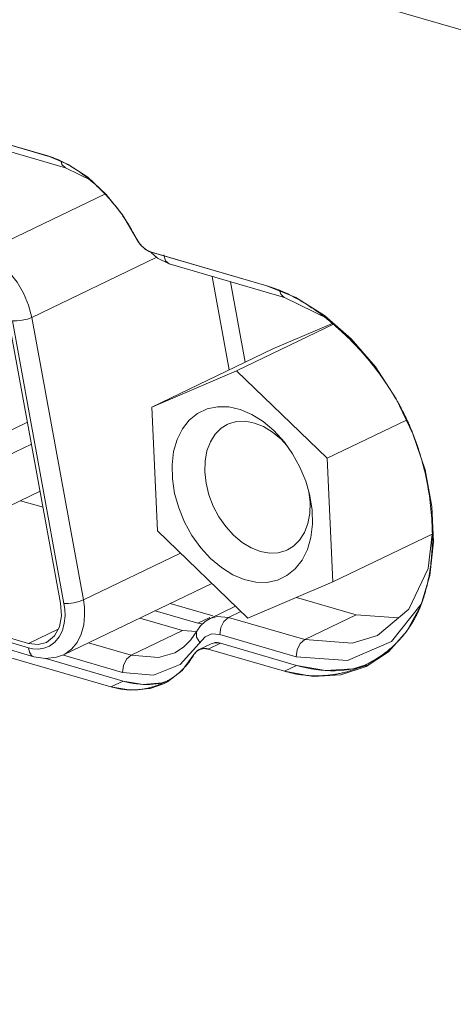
# Model space of a CAD drawing. Header units: millimetres. Extents: x 3925 to 5043, y -86 to 778.
# Tile 117 of 256: x 4557.79 to 4560.12, y 116.37 to 121.67. Entities that reach past the tile are written whole.
import ezdxf

# ---------------------------------------------------------------- set-up
doc = ezdxf.new("R2010")
doc.units = ezdxf.units.MM
doc.header["$LTSCALE"] = 46.255
for name, color, linetype in [('792-87203-MODXF_CONTINUOUS_LINE', 7, 'CONTINUOUS'), ('85-005AGG408DXF_CONTINUOUS_LINE', 7, 'CONTINUOUS'), ('H30-IO-SHIELDXF_CONTINUOUS_LINE', 7, 'CONTINUOUS'), ('H30K-IO-LABEDXF_CONTINUOUS_LINE', 7, 'CONTINUOUS'), ('H30K-REAR-CODXF_CONTINUOUS_LINE', 7, 'CONTINUOUS'), ('LABEL-IO-H30DXF_CONTINUOUS_LINE', 7, 'CONTINUOUS')]:
    doc.layers.add(name, color=color, linetype=linetype)

msp = doc.modelspace()

# ---------------------------------------------------------------- linework, layer by layer
at = {"layer": '792-87203-MODXF_CONTINUOUS_LINE', "color": 7, "linetype": 'Continuous', "lineweight": 0}
for p, q in [((4558.2502, 120.7347), (4557.579, 120.4113)), ((4558.5233, 120.3919), (4557.8519, 120.0684)), ((4558.9162, 119.7857), (4558.8242, 120.2892)), ((4557.7292, 120.0505), (4558.0075, 118.5279)), ((4558.0259, 118.5265), (4557.7477, 120.0491)), ((4558.1302, 118.5458), (4557.8519, 120.0684)), ((4557.8293, 119.5029), (4557.103, 119.1529)), ((4557.8506, 119.3861), (4557.5181, 119.2259)), ((4557.8338, 118.3111), (4555.0136, 119.1314)), ((4555.0146, 119.1083), (4557.8349, 118.288)), ((4557.8973, 119.1311), (4557.6266, 119.0006)), ((4555.0427, 119.0599), (4557.8629, 118.2396)), ((4557.913, 119.045), (4557.7918, 119.0803)), ((4558.6534, 118.798), (4558.1302, 118.5458)), ((4558.8224, 118.6349), (4558.0241, 118.2502)), ((4557.9948, 118.3887), (4557.8338, 118.3111))]:
    msp.add_line(p, q, dxfattribs=at)
for points in [[(4557.8519, 120.0684), (4557.8349, 120.1345), (4557.8082, 120.1987), (4557.773, 120.2587), (4557.7307, 120.3118), (4557.683, 120.3561), (4557.6317, 120.3897), (4557.579, 120.4113)], [(4557.7477, 120.0491), (4557.7726, 120.0492), (4557.8011, 120.053), (4557.829, 120.0597), (4557.8519, 120.0684)], [(4557.8349, 118.288), (4557.8579, 118.2829), (4557.8859, 118.2809), (4557.9167, 118.2849), (4557.9478, 118.2969), (4557.9763, 118.3175), (4558, 118.3464), (4558.0173, 118.3817), (4558.0276, 118.4207), (4558.0313, 118.4599), (4558.0301, 118.4961), (4558.0259, 118.5265)], [(4558.0075, 118.5279), (4558.0121, 118.4605), (4558.0009, 118.4), (4557.9748, 118.3514), (4557.9317, 118.3167)], [(4558.0241, 118.2502), (4558.0307, 118.2536), (4558.067, 118.2799), (4558.0972, 118.3167), (4558.1192, 118.3617), (4558.1323, 118.4113), (4558.1371, 118.4612), (4558.1355, 118.5072), (4558.1302, 118.5458)], [(4558.0259, 118.5265), (4558.0508, 118.5266), (4558.0793, 118.5304), (4558.1072, 118.5371), (4558.1302, 118.5458)], [(4557.9317, 118.3167), (4557.8876, 118.305), (4557.8338, 118.3111)], [(4557.8349, 118.288), (4557.8398, 118.2633), (4557.8515, 118.2459), (4557.8629, 118.2396)], [(4557.8629, 118.2396), (4557.9268, 118.2296), (4557.9863, 118.2364), (4558.024, 118.2502)]]:
    msp.add_lwpolyline(points, dxfattribs=at)
at = {"layer": '85-005AGG408DXF_CONTINUOUS_LINE', "color": 7, "linetype": 'Continuous', "lineweight": 0}
for p, q in [((4558.9555, 119.7801), (4559.4813, 120.0335)), ((4559.1514, 119.8991), (4559.4762, 120.0381)), ((4558.4983, 119.5844), (4559.1514, 119.8991)), ((4558.4983, 119.5844), (4558.9555, 119.7801)), ((4558.9555, 119.7801), (4559.4434, 119.3095)), ((4558.529, 118.918), (4558.4983, 119.5844)), ((4559.4434, 119.3095), (4559.8705, 119.5153)), ((4559.1958, 119.4117), (4559.1498, 119.4502)), ((4559.2133, 119.3962), (4559.1568, 119.4586)), ((4559.2258, 119.3786), (4559.1958, 119.4117)), ((4559.2573, 119.334), (4559.2133, 119.3962)), ((4559.4434, 119.3095), (4559.4741, 118.6431)), ((4559.3514, 119.0706), (4559.3446, 119.1296)), ((4559.0168, 118.4473), (4558.529, 118.918)), ((4559.4741, 118.6431), (4560.0087, 118.9007)), ((4559.4741, 118.6431), (4559.0168, 118.4473))]:
    msp.add_line(p, q, dxfattribs=at)
for points in [[(4559.1568, 119.4586), (4559.0988, 119.5075), (4559.0378, 119.5458), (4558.9754, 119.5722), (4558.9132, 119.5861), (4558.853, 119.5872), (4558.7965, 119.5753), (4558.7452, 119.5509), (4558.7004, 119.5145), (4558.6634, 119.4672), (4558.6352, 119.4102), (4558.6166, 119.3452), (4558.6081, 119.2738), (4558.6099, 119.1981), (4558.6219, 119.1201), (4558.6439, 119.0419), (4558.6752, 118.9656), (4558.715, 118.8934), (4558.7622, 118.8273), (4558.8156, 118.7689)], [(4558.905, 119.4909), (4558.8734, 119.4713), (4558.8404, 119.4388), (4558.8143, 119.3976), (4558.7959, 119.349), (4558.7858, 119.2944), (4558.7843, 119.2355), (4558.7914, 119.1742), (4558.8068, 119.1121), (4558.8302, 119.0514), (4558.8609, 118.9937), (4558.8978, 118.9408), (4558.9398, 118.8944)], [(4559.1498, 119.4502), (4559.1014, 119.4797), (4559.0519, 119.4993), (4559.0029, 119.5084), (4558.9559, 119.5067), (4558.9122, 119.4942), (4558.905, 119.4909)], [(4559.3486, 119.1153), (4559.3284, 119.1856), (4559.2971, 119.2618), (4559.2573, 119.334)], [(4558.8156, 118.7689), (4558.8735, 118.7199), (4558.9346, 118.6817), (4558.997, 118.6553), (4559.0592, 118.6413), (4559.1193, 118.6403), (4559.1758, 118.6521), (4559.2272, 118.6766), (4559.272, 118.713), (4559.309, 118.7603), (4559.3371, 118.8173), (4559.3557, 118.8823), (4559.3643, 118.9536), (4559.3625, 119.0294), (4559.3504, 119.1074), (4559.3486, 119.1153)], [(4559.2306, 118.8152), (4559.2623, 118.8348), (4559.2953, 118.8673), (4559.3213, 118.9085), (4559.3397, 118.9571), (4559.3498, 119.0117), (4559.3514, 119.0706)], [(4558.9398, 118.8944), (4558.9858, 118.8559), (4559.0343, 118.8264), (4559.0838, 118.8068), (4559.1327, 118.7977), (4559.1798, 118.7995), (4559.2234, 118.812), (4559.2306, 118.8152)]]:
    msp.add_lwpolyline(points, dxfattribs=at)
at = {"layer": 'H30-IO-SHIELDXF_CONTINUOUS_LINE', "color": 7, "linetype": 'Continuous', "lineweight": 0}
for p, q in [((4558.9223, 120.2606), (4559.0016, 119.8269)), ((4558.8283, 118.4599), (4558.5982, 118.5269)), ((4558.7467, 118.4206), (4558.5166, 118.4875)), ((4558.8111, 118.4517), (4558.7467, 118.4206)), ((4558.7467, 118.4206), (4558.7728, 118.4161))]:
    msp.add_line(p, q, dxfattribs=at)
at = {"layer": 'H30K-IO-LABEDXF_CONTINUOUS_LINE', "color": 7, "linetype": 'Continuous', "lineweight": 0}
for p, q in [((4555.5404, 121.636), (4557.9387, 120.9384)), ((4558.1576, 120.8162), (4558.1709, 120.8051)), ((4558.4964, 120.4198), (4559.118, 120.239)), ((4559.797, 119.6578), (4559.803, 119.6478)), ((4559.803, 119.6478), (4559.809, 119.6379)), ((4559.809, 119.6379), (4559.8149, 119.6279)), ((4558.2785, 118.0769), (4555.4583, 118.8972)), ((4559.2136, 118.1614), (4558.8029, 118.2808))]:
    msp.add_line(p, q, dxfattribs=at)
for points in [[(4557.9387, 120.9384), (4557.944, 120.9368), (4557.9494, 120.9351), (4557.9548, 120.9334), (4557.9603, 120.9315), (4557.9657, 120.9296), (4557.9711, 120.9276), (4557.9766, 120.9255), (4557.982, 120.9233), (4557.9875, 120.9211), (4557.993, 120.9187), (4557.9985, 120.9163), (4558.0039, 120.9139), (4558.0094, 120.9113), (4558.0149, 120.9087), (4558.0204, 120.906), (4558.0259, 120.9032), (4558.0314, 120.9004)], [(4558.0314, 120.9004), (4558.0385, 120.8966), (4558.0456, 120.8928), (4558.0527, 120.8888), (4558.0597, 120.8847), (4558.0668, 120.8805), (4558.0739, 120.8761), (4558.0809, 120.8717), (4558.088, 120.8672), (4558.095, 120.8625), (4558.102, 120.8578), (4558.109, 120.8529), (4558.116, 120.848), (4558.123, 120.8429), (4558.1299, 120.8378), (4558.1369, 120.8325), (4558.1438, 120.8272), (4558.1507, 120.8217), (4558.1576, 120.8162)], [(4558.1709, 120.8051), (4558.1795, 120.7977), (4558.1881, 120.7902), (4558.1966, 120.7825), (4558.2051, 120.7747), (4558.2135, 120.7668), (4558.2218, 120.7587), (4558.2301, 120.7505), (4558.2383, 120.7422), (4558.2464, 120.7338), (4558.2544, 120.7252), (4558.2624, 120.7166), (4558.2703, 120.7078), (4558.2781, 120.6989), (4558.2858, 120.6899), (4558.2934, 120.6809), (4558.3009, 120.6717), (4558.3083, 120.6624), (4558.3156, 120.653), (4558.3228, 120.6436), (4558.3299, 120.634), (4558.3369, 120.6244), (4558.3437, 120.6147), (4558.3505, 120.6049)], [(4558.3505, 120.6049), (4558.3546, 120.5987), (4558.3588, 120.5925), (4558.3629, 120.5862), (4558.3669, 120.5799), (4558.3709, 120.5736), (4558.3748, 120.5673), (4558.3787, 120.5609), (4558.3825, 120.5545), (4558.3863, 120.5481), (4558.39, 120.5417), (4558.3937, 120.5352), (4558.3973, 120.5287), (4558.4008, 120.5222), (4558.4043, 120.5157), (4558.4077, 120.5092), (4558.411, 120.5026), (4558.4151, 120.4946)], [(4558.4151, 120.4946), (4558.4158, 120.4931), (4558.4166, 120.4916), (4558.4174, 120.4901), (4558.4182, 120.4887), (4558.4191, 120.4872), (4558.4199, 120.4858), (4558.4208, 120.4843), (4558.4217, 120.4829), (4558.4226, 120.4815), (4558.4235, 120.4801), (4558.4244, 120.4787), (4558.4253, 120.4773), (4558.4263, 120.4759), (4558.4273, 120.4745), (4558.4283, 120.4731), (4558.4293, 120.4718), (4558.4303, 120.4704), (4558.4313, 120.4691), (4558.4323, 120.4677), (4558.4334, 120.4664), (4558.4344, 120.4651)], [(4558.4344, 120.4651), (4558.4357, 120.4636), (4558.4369, 120.4621), (4558.4382, 120.4606), (4558.4395, 120.4592), (4558.4408, 120.4578), (4558.4421, 120.4563), (4558.4434, 120.4549), (4558.4447, 120.4536), (4558.4461, 120.4522), (4558.4474, 120.4508), (4558.4488, 120.4495), (4558.4502, 120.4482), (4558.4516, 120.4469), (4558.453, 120.4457), (4558.4544, 120.4444), (4558.4558, 120.4432), (4558.4572, 120.442), (4558.4586, 120.4408), (4558.46, 120.4397), (4558.4615, 120.4386)], [(4558.4615, 120.4386), (4558.4629, 120.4375), (4558.4644, 120.4364), (4558.4658, 120.4353), (4558.4672, 120.4343), (4558.4687, 120.4333), (4558.4702, 120.4324), (4558.4716, 120.4314), (4558.4731, 120.4305), (4558.4745, 120.4296), (4558.476, 120.4287), (4558.4775, 120.4279), (4558.4789, 120.4271), (4558.4804, 120.4263), (4558.4818, 120.4256), (4558.4833, 120.4248), (4558.4848, 120.4242), (4558.4862, 120.4235), (4558.4877, 120.4229), (4558.4891, 120.4223), (4558.4906, 120.4217), (4558.492, 120.4212), (4558.4935, 120.4207), (4558.4949, 120.4202), (4558.4964, 120.4198)], [(4559.118, 120.239), (4559.126, 120.2366), (4559.1341, 120.234), (4559.1422, 120.2314), (4559.1503, 120.2287), (4559.1584, 120.2258), (4559.1665, 120.2228), (4559.1746, 120.2197), (4559.1828, 120.2165), (4559.1909, 120.2131), (4559.1991, 120.2097), (4559.2073, 120.2061), (4559.2155, 120.2025), (4559.2237, 120.1987), (4559.2319, 120.1948), (4559.2401, 120.1908), (4559.2483, 120.1867)], [(4559.2483, 120.1867), (4559.255, 120.1833), (4559.2618, 120.1798), (4559.2685, 120.1762), (4559.2753, 120.1725), (4559.2821, 120.1688), (4559.2888, 120.165), (4559.2956, 120.1611), (4559.3023, 120.1572), (4559.3091, 120.1532), (4559.3158, 120.1492), (4559.3225, 120.145), (4559.3293, 120.1408)], [(4559.3293, 120.1408), (4559.337, 120.136), (4559.3446, 120.1311), (4559.3523, 120.126), (4559.3599, 120.1209), (4559.3675, 120.1158), (4559.3752, 120.1105), (4559.3828, 120.1052), (4559.3904, 120.0998), (4559.398, 120.0943), (4559.4056, 120.0887), (4559.4131, 120.0831), (4559.4207, 120.0773), (4559.4282, 120.0715)], [(4559.4282, 120.0715), (4559.4357, 120.0657), (4559.4431, 120.0598), (4559.4505, 120.0539), (4559.4579, 120.0479), (4559.4653, 120.0418), (4559.4726, 120.0356), (4559.48, 120.0294), (4559.4873, 120.0231), (4559.4946, 120.0167), (4559.5019, 120.0103), (4559.5091, 120.0038), (4559.5163, 119.9972)], [(4559.5163, 119.9972), (4559.5287, 119.9858), (4559.541, 119.9742), (4559.5531, 119.9624), (4559.5652, 119.9505), (4559.5773, 119.9384), (4559.5892, 119.9261), (4559.601, 119.9137), (4559.6127, 119.9011), (4559.6243, 119.8883), (4559.6357, 119.8754), (4559.6471, 119.8624), (4559.6583, 119.8492), (4559.6694, 119.8359), (4559.6804, 119.8224), (4559.6913, 119.8088), (4559.702, 119.7951), (4559.7125, 119.7813), (4559.7229, 119.7673), (4559.7332, 119.7533), (4559.7433, 119.7391), (4559.7533, 119.7248)], [(4559.7533, 119.7248), (4559.7578, 119.7182), (4559.7623, 119.7116), (4559.7668, 119.7049), (4559.7712, 119.6982), (4559.7756, 119.6915), (4559.7799, 119.6848), (4559.7843, 119.6781), (4559.7885, 119.6713), (4559.7928, 119.6646), (4559.797, 119.6578)], [(4559.8149, 119.6279), (4559.8207, 119.6178), (4559.8236, 119.6128)], [(4559.8236, 119.6128), (4559.8282, 119.6046), (4559.8327, 119.5965), (4559.8372, 119.5883), (4559.8416, 119.58), (4559.846, 119.5718), (4559.8503, 119.5635), (4559.8545, 119.5553), (4559.8587, 119.547), (4559.8628, 119.5387), (4559.8668, 119.5303), (4559.8708, 119.522), (4559.8747, 119.5137), (4559.8786, 119.5053)], [(4559.8786, 119.5053), (4559.8812, 119.4995), (4559.8837, 119.4938), (4559.8863, 119.488), (4559.8888, 119.4822), (4559.8913, 119.4764), (4559.8938, 119.4705), (4559.8963, 119.4646), (4559.8987, 119.4588), (4559.9011, 119.4529), (4559.9035, 119.447)], [(4559.9035, 119.447), (4559.9072, 119.4375), (4559.9109, 119.4279), (4559.9146, 119.4183), (4559.9181, 119.4087), (4559.9216, 119.399), (4559.9251, 119.3893), (4559.9284, 119.3795), (4559.9317, 119.3698), (4559.935, 119.36), (4559.9381, 119.3501), (4559.9412, 119.3403), (4559.9442, 119.3304), (4559.9472, 119.3205), (4559.9501, 119.3105), (4559.9529, 119.3006)], [(4559.9529, 119.3006), (4559.9577, 119.2831), (4559.9623, 119.2656), (4559.9667, 119.248), (4559.9708, 119.2304), (4559.9748, 119.2127), (4559.9785, 119.195), (4559.9821, 119.1773), (4559.9854, 119.1596), (4559.9885, 119.1418), (4559.9915, 119.124), (4559.9942, 119.1063), (4559.9967, 119.0885), (4559.999, 119.0708), (4560.001, 119.053), (4560.0029, 119.0353), (4560.0046, 119.0176), (4560.006, 119), (4560.0073, 118.9824), (4560.0083, 118.9649), (4560.0091, 118.9474), (4560.0097, 118.93), (4560.0101, 118.9126)], [(4560.0101, 118.9126), (4560.0102, 118.904), (4560.0103, 118.8954), (4560.0103, 118.8868), (4560.0103, 118.8782), (4560.0102, 118.8697), (4560.01, 118.8611), (4560.0098, 118.8526), (4560.0096, 118.8442), (4560.0093, 118.8357), (4560.0089, 118.8273), (4560.0085, 118.8189)], [(4560.0085, 118.8189), (4560.0078, 118.8068), (4560.007, 118.7947), (4560.0061, 118.7827), (4560.005, 118.7708), (4560.0039, 118.759), (4560.0026, 118.7472), (4560.0013, 118.7355), (4559.9998, 118.7238), (4559.9982, 118.7123), (4559.9965, 118.7008), (4559.9947, 118.6894), (4559.9927, 118.6781), (4559.9907, 118.6669), (4559.9885, 118.6558), (4559.9863, 118.6448), (4559.9839, 118.6339)], [(4559.9839, 118.6339), (4559.9819, 118.6254), (4559.9799, 118.6169), (4559.9778, 118.6086), (4559.9756, 118.6003), (4559.9734, 118.592), (4559.9711, 118.5838), (4559.9687, 118.5757), (4559.9663, 118.5677), (4559.9638, 118.5597), (4559.9612, 118.5518), (4559.9585, 118.544), (4559.9558, 118.5363), (4559.953, 118.5286), (4559.9502, 118.521)], [(4559.9502, 118.521), (4559.9482, 118.5159), (4559.9461, 118.5108), (4559.9441, 118.5057), (4559.942, 118.5007), (4559.9398, 118.4957), (4559.9377, 118.4907), (4559.9355, 118.4858), (4559.9333, 118.4809), (4559.931, 118.4761), (4559.9287, 118.4713), (4559.9264, 118.4665)], [(4559.9264, 118.4665), (4559.9243, 118.4623), (4559.9221, 118.4581), (4559.92, 118.454), (4559.9178, 118.4499), (4559.9156, 118.4458), (4559.9133, 118.4417), (4559.9111, 118.4376), (4559.9088, 118.4336), (4559.9064, 118.4296)], [(4559.9064, 118.4296), (4559.9039, 118.4253), (4559.9013, 118.421), (4559.8987, 118.4168), (4559.896, 118.4126), (4559.8934, 118.4084), (4559.8906, 118.4042), (4559.8879, 118.4001), (4559.8851, 118.396), (4559.8823, 118.3919), (4559.8795, 118.3879)], [(4559.8589, 118.3606), (4559.8561, 118.3572), (4559.8533, 118.3537), (4559.8505, 118.3504), (4559.8477, 118.347), (4559.8448, 118.3437), (4559.8419, 118.3403), (4559.839, 118.337), (4559.836, 118.3338), (4559.8331, 118.3305)], [(4559.8795, 118.3879), (4559.877, 118.3844), (4559.8745, 118.3809), (4559.8719, 118.3775), (4559.8694, 118.3741), (4559.8668, 118.3707), (4559.8642, 118.3673), (4559.8615, 118.3639), (4559.8589, 118.3606)], [(4559.8191, 118.3158), (4559.8119, 118.3086), (4559.8046, 118.3016), (4559.7972, 118.2947), (4559.7896, 118.2879), (4559.782, 118.2813), (4559.7743, 118.2748), (4559.7664, 118.2684), (4559.7585, 118.2622), (4559.7504, 118.2561), (4559.7423, 118.2502), (4559.734, 118.2444), (4559.7257, 118.2387), (4559.7173, 118.2332), (4559.7087, 118.2278), (4559.7001, 118.2226), (4559.6914, 118.2175)], [(4559.8331, 118.3305), (4559.8308, 118.328), (4559.8285, 118.3256), (4559.8261, 118.3231), (4559.8238, 118.3206), (4559.8214, 118.3182), (4559.8191, 118.3158)], [(4558.7258, 118.2509), (4558.7243, 118.2483), (4558.7228, 118.2457), (4558.7213, 118.2431), (4558.7198, 118.2405), (4558.7182, 118.238), (4558.7166, 118.2355), (4558.715, 118.233), (4558.7134, 118.2305), (4558.7118, 118.228)], [(4558.7431, 118.2704), (4558.7421, 118.2697), (4558.7411, 118.2689), (4558.7402, 118.2681), (4558.7392, 118.2673), (4558.7383, 118.2665), (4558.7374, 118.2656), (4558.7365, 118.2648), (4558.7356, 118.2639), (4558.7348, 118.263), (4558.7339, 118.2621), (4558.7331, 118.2611), (4558.7323, 118.2602), (4558.7315, 118.2592), (4558.7307, 118.2582), (4558.73, 118.2572), (4558.7292, 118.2562), (4558.7285, 118.2552), (4558.7278, 118.2541), (4558.7271, 118.253), (4558.7265, 118.252), (4558.7258, 118.2509)], [(4558.7889, 118.2834), (4558.7871, 118.2835), (4558.7852, 118.2836), (4558.7834, 118.2836), (4558.7816, 118.2836), (4558.7797, 118.2835), (4558.7779, 118.2834), (4558.7761, 118.2832), (4558.7743, 118.283), (4558.7725, 118.2828), (4558.7707, 118.2825), (4558.7689, 118.2821), (4558.7672, 118.2817), (4558.7654, 118.2812), (4558.7637, 118.2808), (4558.762, 118.2802), (4558.7603, 118.2796), (4558.7586, 118.279), (4558.757, 118.2783), (4558.7553, 118.2776), (4558.7537, 118.2769), (4558.7521, 118.2761), (4558.7505, 118.2752), (4558.749, 118.2744), (4558.7475, 118.2734), (4558.746, 118.2725), (4558.7445, 118.2715), (4558.7431, 118.2704)], [(4558.8029, 118.2808), (4558.8021, 118.2811), (4558.8012, 118.2813), (4558.8003, 118.2815), (4558.7994, 118.2818), (4558.7986, 118.282), (4558.7977, 118.2821), (4558.7968, 118.2823), (4558.7959, 118.2825), (4558.7951, 118.2826), (4558.7942, 118.2828), (4558.7933, 118.2829), (4558.7924, 118.283), (4558.7916, 118.2831), (4558.7907, 118.2832), (4558.7898, 118.2833), (4558.7889, 118.2834)], [(4558.7118, 118.228), (4558.7092, 118.2241), (4558.7065, 118.2203), (4558.7038, 118.2165), (4558.7011, 118.2128), (4558.6983, 118.2091), (4558.6954, 118.2054), (4558.6926, 118.2018), (4558.6896, 118.1982), (4558.6867, 118.1947), (4558.6837, 118.1912), (4558.6807, 118.1877), (4558.6776, 118.1843), (4558.6745, 118.1809), (4558.6713, 118.1776)], [(4559.648, 118.1949), (4559.6402, 118.1912), (4559.6323, 118.1877), (4559.6243, 118.1843), (4559.6163, 118.181), (4559.6083, 118.1779), (4559.6002, 118.1748), (4559.5921, 118.1718), (4559.5839, 118.169), (4559.5756, 118.1663), (4559.5674, 118.1637), (4559.5591, 118.1612), (4559.5507, 118.1588), (4559.5423, 118.1566)], [(4559.6914, 118.2175), (4559.6867, 118.2148), (4559.682, 118.2122), (4559.6772, 118.2096), (4559.6724, 118.207), (4559.6675, 118.2045), (4559.6627, 118.202), (4559.6578, 118.1996), (4559.6529, 118.1972), (4559.648, 118.1949)], [(4558.6324, 118.1425), (4558.63, 118.1406), (4558.6276, 118.1388), (4558.6252, 118.137), (4558.6228, 118.1352), (4558.6203, 118.1334), (4558.6179, 118.1317), (4558.6154, 118.13), (4558.6129, 118.1282), (4558.6104, 118.1266)], [(4558.6713, 118.1776), (4558.6682, 118.1745), (4558.6651, 118.1714), (4558.662, 118.1683), (4558.6589, 118.1653), (4558.6557, 118.1623), (4558.6524, 118.1593), (4558.6492, 118.1564), (4558.6459, 118.1535), (4558.6426, 118.1507), (4558.6392, 118.1479), (4558.6358, 118.1452), (4558.6324, 118.1425)], [(4559.442, 118.1391), (4559.4313, 118.1382), (4559.4205, 118.1375), (4559.4097, 118.137), (4559.3989, 118.1367), (4559.3881, 118.1366), (4559.3772, 118.1367), (4559.3664, 118.1369), (4559.3555, 118.1374), (4559.3446, 118.1381), (4559.3337, 118.1389), (4559.3228, 118.14), (4559.3118, 118.1412), (4559.3009, 118.1426), (4559.29, 118.1443), (4559.2791, 118.1461), (4559.2681, 118.1481), (4559.2572, 118.1504), (4559.2463, 118.1528), (4559.2354, 118.1555), (4559.2245, 118.1583), (4559.2136, 118.1614)], [(4559.4826, 118.1441), (4559.4775, 118.1433), (4559.4725, 118.1426), (4559.4674, 118.1419), (4559.4623, 118.1413), (4559.4573, 118.1406), (4559.4522, 118.1401), (4559.4471, 118.1396), (4559.442, 118.1391)], [(4559.5423, 118.1566), (4559.5364, 118.1551), (4559.5305, 118.1536), (4559.5246, 118.1522), (4559.5186, 118.1509), (4559.5126, 118.1496), (4559.5067, 118.1484), (4559.5007, 118.1472), (4559.4947, 118.1461), (4559.4886, 118.1451), (4559.4826, 118.1441)], [(4558.5416, 118.0899), (4558.5386, 118.0887), (4558.5355, 118.0875), (4558.5325, 118.0863), (4558.5294, 118.0852), (4558.5264, 118.0841), (4558.5233, 118.083), (4558.5202, 118.0819), (4558.5171, 118.0809)], [(4558.5796, 118.1079), (4558.5759, 118.1059), (4558.5722, 118.104), (4558.5684, 118.1021), (4558.5647, 118.1002), (4558.5609, 118.0984), (4558.5571, 118.0966), (4558.5532, 118.0949), (4558.5494, 118.0932), (4558.5455, 118.0915), (4558.5416, 118.0899)], [(4558.6104, 118.1266), (4558.6074, 118.1246), (4558.6044, 118.1226), (4558.6014, 118.1207), (4558.5983, 118.1187), (4558.5953, 118.1169), (4558.5922, 118.115), (4558.5891, 118.1132), (4558.5859, 118.1114), (4558.5828, 118.1096), (4558.5796, 118.1079)], [(4558.4532, 118.0654), (4558.4458, 118.0643), (4558.4384, 118.0634), (4558.4309, 118.0626), (4558.4234, 118.0619), (4558.4159, 118.0614), (4558.4083, 118.061), (4558.4008, 118.0608), (4558.3932, 118.0607), (4558.3856, 118.0607), (4558.378, 118.0609), (4558.3704, 118.0613), (4558.3627, 118.0618), (4558.3551, 118.0624), (4558.3474, 118.0632), (4558.3398, 118.0641), (4558.3321, 118.0652), (4558.3244, 118.0664), (4558.3168, 118.0678), (4558.3091, 118.0693), (4558.3014, 118.071), (4558.2938, 118.0728), (4558.2862, 118.0748), (4558.2785, 118.0769)], [(4558.5171, 118.0809), (4558.5123, 118.0793), (4558.5075, 118.0778), (4558.5027, 118.0764), (4558.4978, 118.075), (4558.4929, 118.0737), (4558.488, 118.0724), (4558.4831, 118.0712), (4558.4782, 118.0701), (4558.4732, 118.069), (4558.4682, 118.068), (4558.4633, 118.0671), (4558.4582, 118.0662), (4558.4532, 118.0654)]]:
    msp.add_lwpolyline(points, dxfattribs=at)
at = {"layer": 'H30K-REAR-CODXF_CONTINUOUS_LINE', "color": 7, "linetype": 'Continuous', "lineweight": 0}
for p, q in [((4507.0932, 137.0549), (4587.927, 113.5436)), ((4555.6358, 121.573), (4558.0341, 120.8754)), ((4558.0098, 120.9092), (4558.0142, 120.8923)), ((4558.0142, 120.8923), (4558.0341, 120.8754)), ((4558.1819, 120.8022), (4558.0341, 120.8754)), ((4558.4946, 120.418), (4558.5288, 120.3869)), ((4558.5288, 120.3869), (4558.5918, 120.3568)), ((4558.5637, 120.4052), (4558.5719, 120.3737)), ((4558.5719, 120.3737), (4558.5918, 120.3568)), ((4558.5918, 120.3568), (4559.2134, 120.1759)), ((4559.189, 120.2105), (4559.1936, 120.1929)), ((4559.1936, 120.1929), (4559.2127, 120.1762)), ((4559.2127, 120.1762), (4559.2134, 120.1759)), ((4559.4523, 120.0598), (4559.2134, 120.1759)), ((4559.2784, 118.5593), (4559.6001, 118.4657)), ((4558.814, 118.4458), (4558.9503, 118.5115)), ((4559.9506, 118.5229), (4559.7904, 118.3208)), ((4558.8506, 118.4567), (4558.814, 118.4458)), ((4558.9119, 118.4514), (4558.8506, 118.4567)), ((4558.9119, 118.4514), (4558.9791, 118.4838)), ((4559.3226, 118.332), (4559.6001, 118.4657)), ((4559.6001, 118.4657), (4559.8267, 118.4484)), ((4558.4349, 118.4482), (4558.665, 118.3813)), ((4558.7862, 118.4287), (4558.814, 118.4458)), ((4558.871, 118.3964), (4558.8878, 118.4303)), ((4558.8878, 118.4303), (4558.9119, 118.4514)), ((4559.3226, 118.332), (4558.9119, 118.4514)), ((4558.665, 118.3813), (4558.3875, 118.2475)), ((4558.7857, 118.3476), (4558.6522, 118.1971)), ((4558.665, 118.3813), (4558.7403, 118.375)), ((4558.7092, 118.3297), (4558.7418, 118.3771)), ((4558.8661, 118.3586), (4558.871, 118.3964)), ((4559.2768, 118.2391), (4558.8661, 118.3586)), ((4559.7142, 118.3545), (4559.5786, 118.3124)), ((4558.3875, 118.2475), (4558.1574, 118.3144)), ((4558.6694, 118.2906), (4558.7092, 118.3297)), ((4559.2985, 118.3109), (4559.3226, 118.332)), ((4559.5786, 118.3124), (4559.3226, 118.332)), ((4559.7904, 118.3208), (4559.5531, 118.2183)), ((4558.3417, 118.1547), (4558.0232, 118.2473)), ((4558.3634, 118.2264), (4558.3875, 118.2475)), ((4558.5346, 118.2349), (4558.3875, 118.2475)), ((4558.6224, 118.261), (4558.5346, 118.2349)), ((4558.6224, 118.261), (4558.6694, 118.2906)), ((4558.6522, 118.1971), (4558.5073, 118.1404)), ((4559.5531, 118.2183), (4559.2768, 118.2391)), ((4558.5073, 118.1404), (4558.3417, 118.1547))]:
    msp.add_line(p, q, dxfattribs=at)
for points in [[(4559.7142, 118.3545), (4559.8835, 118.4959), (4559.9876, 118.7152), (4560.0087, 118.9007)], [(4558.7418, 118.3771), (4558.7619, 118.4057), (4558.7862, 118.4287)], [(4558.7581, 118.3166), (4558.7399, 118.3454), (4558.7398, 118.3728), (4558.7418, 118.3771)], [(4558.8661, 118.3586), (4558.8231, 118.3623), (4558.7857, 118.3476)], [(4559.2768, 118.2391), (4559.2817, 118.2769), (4559.2985, 118.3109)], [(4558.3417, 118.1547), (4558.3466, 118.1925), (4558.3634, 118.2264)]]:
    msp.add_lwpolyline(points, dxfattribs=at)
at = {"layer": 'LABEL-IO-H30DXF_CONTINUOUS_LINE', "color": 7, "linetype": 'Continuous', "lineweight": 0}
for p, q in [((4555.5404, 121.6361), (4557.9386, 120.9385)), ((4558.3414, 120.6208), (4558.4143, 120.4961)), ((4558.4651, 120.4352), (4558.4963, 120.4199)), ((4558.4963, 120.4199), (4559.118, 120.2391)), ((4559.118, 120.2391), (4559.2751, 120.1759)), ((4559.2751, 120.1759), (4559.4285, 120.0795)), ((4559.4285, 120.0795), (4559.5729, 119.9532)), ((4558.2785, 118.077), (4555.4583, 118.8973)), ((4559.8734, 118.3768), (4559.7742, 118.2659)), ((4558.8193, 118.3096), (4558.7539, 118.2781)), ((4558.8682, 118.3124), (4558.8029, 118.2809)), ((4558.8376, 118.315), (4558.8193, 118.3096)), ((4558.8682, 118.3124), (4558.8376, 118.315)), ((4558.8657, 118.3131), (4558.8682, 118.3124)), ((4559.2789, 118.1929), (4558.8682, 118.3124)), ((4559.2789, 118.1929), (4558.8682, 118.3124)), ((4558.7258, 118.2509), (4558.6626, 118.1659)), ((4559.2136, 118.1615), (4558.8029, 118.2809)), ((4559.7742, 118.2659), (4559.6541, 118.1868)), ((4558.3438, 118.1085), (4557.9274, 118.2296)), ((4558.3438, 118.1085), (4557.9274, 118.2296)), ((4559.2789, 118.1929), (4559.2136, 118.1615)), ((4559.3691, 118.1337), (4559.2136, 118.1615)), ((4559.4364, 118.1651), (4559.4326, 118.1653)), ((4559.5839, 118.1739), (4559.5817, 118.1735)), ((4558.3438, 118.1085), (4558.2785, 118.077)), ((4558.5946, 118.1132), (4558.555, 118.0993)), ((4558.3868, 118.0587), (4558.2785, 118.077))]:
    msp.add_line(p, q, dxfattribs=at)
for points in [[(4557.9386, 120.9385), (4558.0482, 120.8935), (4558.1547, 120.8235)], [(4558.1547, 120.8235), (4558.2537, 120.7313), (4558.3414, 120.6208)], [(4558.4143, 120.4961), (4558.4367, 120.4616), (4558.4651, 120.4352)], [(4559.5729, 119.9532), (4559.7035, 119.8013), (4559.8158, 119.6288), (4559.9059, 119.4418), (4559.9708, 119.2466), (4560.0083, 119.0498)], [(4560.0083, 119.0498), (4560.0172, 118.8581), (4559.997, 118.678), (4559.9485, 118.5158), (4559.8734, 118.3768)], [(4558.8376, 118.315), (4558.8391, 118.3152), (4558.841, 118.3154), (4558.8425, 118.3155), (4558.8444, 118.3156), (4558.846, 118.3156), (4558.848, 118.3156)], [(4558.848, 118.3156), (4558.8509, 118.3155), (4558.8538, 118.3152), (4558.8567, 118.3149), (4558.8597, 118.3144), (4558.8626, 118.3138), (4558.8657, 118.3131)], [(4558.754, 118.2781), (4558.7456, 118.2732), (4558.7258, 118.2509)], [(4558.8029, 118.2809), (4558.7722, 118.2836), (4558.754, 118.2781)], [(4559.6511, 118.196), (4559.5829, 118.1737), (4559.4344, 118.1652), (4559.2789, 118.1929)], [(4559.4326, 118.1653), (4559.4094, 118.1672), (4559.3831, 118.1704), (4559.3567, 118.1746), (4559.3331, 118.1793), (4559.3065, 118.1855), (4559.2789, 118.1929)], [(4559.6715, 118.198), (4559.6638, 118.1952), (4559.6561, 118.1926), (4559.6484, 118.1901), (4559.638, 118.1869), (4559.6301, 118.1846), (4559.6207, 118.1821)], [(4558.6626, 118.1659), (4558.5828, 118.104), (4558.5624, 118.0934)], [(4559.6541, 118.1868), (4559.5176, 118.1423), (4559.3691, 118.1337)], [(4559.5817, 118.1735), (4559.5599, 118.1699), (4559.535, 118.1669), (4559.5127, 118.1651), (4559.4873, 118.164), (4559.4616, 118.164), (4559.4364, 118.1651)], [(4559.6207, 118.1821), (4559.6154, 118.1808), (4559.6101, 118.1795), (4559.6048, 118.1782), (4559.5967, 118.1765), (4559.5914, 118.1754), (4559.5839, 118.1739)], [(4558.4526, 118.0901), (4558.4359, 118.0912), (4558.4171, 118.0932), (4558.4002, 118.0956), (4558.3812, 118.0992), (4558.364, 118.1031), (4558.3438, 118.1085)], [(4558.555, 118.0993), (4558.4522, 118.0902), (4558.3438, 118.1085)], [(4558.5624, 118.0934), (4558.4897, 118.0678), (4558.3868, 118.0587)], [(4558.5553, 118.0994), (4558.5397, 118.0961), (4558.5221, 118.0933), (4558.5061, 118.0914), (4558.488, 118.0902), (4558.4716, 118.0898), (4558.4526, 118.0901)], [(4558.5708, 118.1033), (4558.5691, 118.1029), (4558.5657, 118.102), (4558.564, 118.1015), (4558.5606, 118.1006), (4558.5589, 118.1002), (4558.5553, 118.0994)]]:
    msp.add_lwpolyline(points, dxfattribs=at)

doc.saveas('drawing.dxf')
